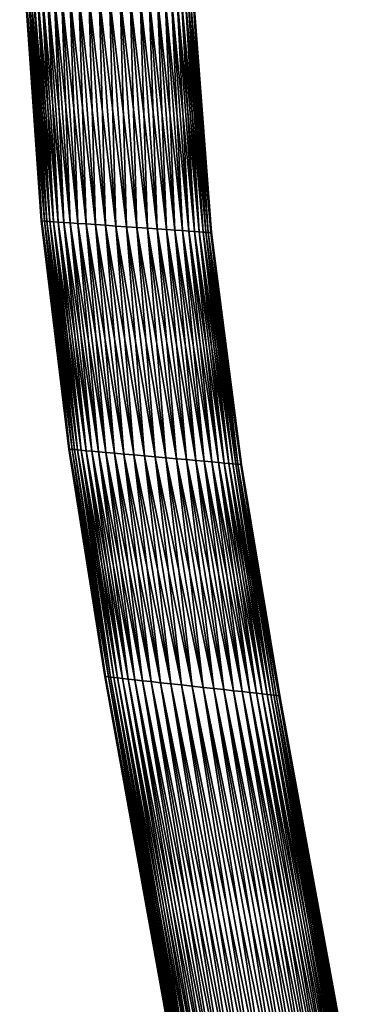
# Model space of a CAD drawing. Header units: centimetres. Extents: x -122 to 379, y -774 to 83.
# Tile 20 of 256: x 338 to 359, y -537 to -477. Entities that reach past the tile are written whole.
import ezdxf

# ---------------------------------------------------------------- set-up
doc = ezdxf.new("R2010")
doc.units = ezdxf.units.CM
doc.layers.get('0').update_dxf_attribs({"true_color": 0x1c1cb1})

msp = doc.modelspace()

# ---------------------------------------------------------------- meshes
at = {"color": 111, "true_color": 0x99e4b8}
mesh = msp.add_polyface(dxfattribs=at)
corners = [(338.457, -475.42, 3.798), (338.085, -463.611, 3.452), (338.412, -475.418, 3.135), (338.616, -475.428, 4.535), (338.249, -463.598, 4.437), (338.126, -463.611, 3.797), (338.106, -463.613, 3.698), (338.75, -475.434, 4.925), (338.356, -463.579, 4.736), (338.283, -463.592, 4.532), (338.927, -475.443, 5.326), (338.508, -463.552, 5.162), (338.483, -463.557, 5.092), (338.421, -463.567, 4.921), (339.765, -475.484, 6.528), (339.092, -463.44, 6.127), (339.431, -475.467, 6.135), (338.959, -463.465, 5.964), (339.153, -475.454, 5.731), (340.156, -475.503, 6.902), (339.585, -463.35, 6.687), (341.66, -475.576, 7.795), (340.793, -463.162, 7.572), (341.109, -475.549, 7.546), (340.251, -463.24, 7.236), (340.605, -475.525, 7.245), (340.108, -463.261, 7.147), (342.252, -475.605, 7.981), (341.585, -463.077, 7.898), (342.029, -464.147, -1.744), (342.872, -475.635, -1.827), (342.252, -475.605, -1.712), (341.896, -464.139, -1.703), (341.66, -475.576, -1.526), (341.173, -464.091, -1.473), (341.109, -475.549, -1.277), (340.466, -464.02, -1.111), (340.605, -475.525, -0.976), (340.22, -463.987, -0.932), (340.156, -475.503, -0.633), (339.814, -463.934, -0.636), (339.765, -475.484, -0.259), (339.222, -463.839, -0.033), (339.431, -475.467, 0.135), (339.099, -463.816, 0.142), (339.153, -475.454, 0.538), (338.761, -463.754, 0.623), (338.927, -475.443, 0.944), (338.603, -463.721, 0.951), (338.75, -475.434, 1.344), (338.457, -475.42, 2.471), (338.179, -463.632, 2.126), (338.616, -475.428, 1.735), (338.292, -463.657, 1.739), (338.398, -463.68, 1.376), (338.089, -463.612, 3.135), (338.094, -463.613, 2.692), (338.127, -463.62, 2.472), (339.581, -489.286, 1.735), (339.421, -489.275, 2.471), (339.375, -489.272, 3.135), (339.421, -489.275, 3.798), (339.581, -489.286, 4.535), (339.716, -489.296, 4.925), (339.896, -489.308, 5.326), (340.123, -489.324, 5.731), (340.404, -489.343, 6.135), (340.742, -489.366, 6.528), (341.138, -489.394, 6.902), (341.591, -489.425, 7.245), (342.1, -489.46, 7.546), (342.1, -489.46, -1.277), (341.591, -489.425, -0.976), (341.138, -489.394, -0.633), (340.742, -489.366, -0.259), (340.404, -489.343, 0.135), (340.123, -489.324, 0.538), (339.896, -489.308, 0.944), (339.716, -489.296, 1.344)]
mesh.append_faces([[corners[k] for k in face] for face in [(0, 1, 2, 0), (3, 4, 0, 3), (0, 4, 5, 0), (0, 5, 6, 0), (7, 8, 3, 7), (3, 8, 9, 3), (3, 9, 4, 3), (10, 11, 12, 10), (10, 12, 7, 10), (7, 12, 13, 7), (7, 13, 8, 7), (14, 15, 16, 14), (16, 17, 18, 16), (19, 20, 14, 19), (21, 22, 23, 21), (23, 24, 25, 23), (25, 26, 19, 25), (27, 28, 21, 27), (29, 30, 31, 29), (32, 31, 33, 32), (34, 33, 35, 34), (36, 35, 37, 36), (38, 37, 39, 38), (40, 39, 41, 40), (42, 41, 43, 42), (44, 43, 45, 44), (46, 45, 47, 46), (48, 47, 49, 48), (50, 51, 52, 50), (52, 51, 53, 52), (52, 53, 54, 52), (2, 55, 56, 2), (2, 56, 50, 2), (50, 56, 57, 50), (50, 57, 51, 50), (52, 58, 50, 52), (50, 59, 2, 50), (2, 60, 0, 2), (0, 61, 3, 0), (3, 62, 7, 3), (7, 63, 10, 7), (10, 64, 18, 10), (18, 65, 16, 18), (16, 66, 14, 16), (14, 67, 19, 14), (19, 68, 25, 19), (25, 69, 23, 25), (23, 70, 21, 23), (35, 71, 37, 35), (37, 72, 39, 37), (39, 73, 41, 39), (41, 74, 43, 41), (43, 75, 45, 43), (45, 76, 47, 45), (47, 77, 49, 47), (54, 49, 52, 54), (52, 49, 78, 52)]], dxfattribs={"vtx3": -1, "color": 111})
mesh = msp.add_polyface(dxfattribs=at)
corners = [(338.457, -475.42, 2.471), (339.581, -489.286, 1.735), (339.421, -489.275, 2.471), (338.412, -475.418, 3.135), (339.375, -489.272, 3.135), (338.457, -475.42, 3.798), (339.421, -489.275, 3.798), (338.616, -475.428, 4.535), (339.581, -489.286, 4.535), (338.75, -475.434, 4.925), (339.716, -489.296, 4.925), (338.927, -475.443, 5.326), (339.896, -489.308, 5.326), (339.153, -475.454, 5.731), (340.123, -489.324, 5.731), (339.431, -475.467, 6.135), (340.404, -489.343, 6.135), (339.765, -475.484, 6.528), (340.742, -489.366, 6.528), (340.156, -475.503, 6.902), (341.138, -489.394, 6.902), (340.605, -475.525, 7.245), (341.591, -489.425, 7.245), (341.109, -475.549, 7.546), (342.1, -489.46, 7.546), (341.66, -475.576, 7.795), (342.658, -489.499, 7.795), (342.252, -475.605, 7.981), (343.255, -489.54, 7.981), (342.872, -475.635, 8.096), (343.882, -489.583, 8.096), (343.506, -475.666, 8.135), (344.522, -489.627, 8.135), (344.14, -475.697, 8.096), (345.163, -489.671, 8.096), (344.76, -475.727, 7.981), (345.789, -489.715, 7.981), (345.351, -475.756, 7.795), (346.387, -489.756, 7.795), (345.903, -475.783, 7.546), (346.945, -489.794, 7.546), (346.406, -475.807, 7.245), (347.453, -489.829, 7.245), (346.855, -475.829, 6.902), (347.907, -489.861, 6.902), (347.247, -475.848, 6.528), (348.303, -489.888, 6.528), (347.581, -475.864, 6.135), (348.64, -489.911, 6.135), (347.859, -475.878, 5.731), (348.921, -489.931, 5.731), (348.085, -475.889, 5.326), (349.149, -489.946, 5.326), (348.262, -475.897, 4.925), (349.329, -489.959, 4.925), (348.396, -475.904, 4.535), (349.464, -489.968, 4.535), (348.555, -475.912, 3.798), (349.624, -489.979, 3.798), (348.6, -475.914, 3.135), (349.67, -489.982, 3.135), (348.555, -475.912, 2.471), (349.624, -489.979, 2.471), (348.396, -475.904, 1.735), (349.464, -489.968, 1.735), (348.262, -475.897, 1.344), (349.329, -489.959, 1.344), (348.085, -475.889, 0.944), (349.149, -489.946, 0.944), (347.859, -475.878, 0.538), (348.921, -489.931, 0.538), (347.581, -475.864, 0.135), (348.64, -489.911, 0.135), (347.247, -475.848, -0.259), (348.303, -489.888, -0.259), (346.855, -475.829, -0.633), (347.907, -489.861, -0.633), (346.406, -475.807, -0.976), (347.453, -489.829, -0.976), (345.903, -475.783, -1.277), (346.945, -489.794, -1.277), (345.351, -475.756, -1.526), (346.387, -489.756, -1.526), (344.76, -475.727, -1.712), (345.789, -489.715, -1.712), (344.14, -475.697, -1.827), (345.163, -489.671, -1.827), (343.506, -475.666, -1.865), (344.522, -489.627, -1.865), (342.872, -475.635, -1.827), (343.882, -489.583, -1.827), (342.252, -475.605, -1.712), (343.255, -489.54, -1.712), (341.66, -475.576, -1.526), (342.658, -489.499, -1.526), (341.109, -475.549, -1.277), (342.1, -489.46, -1.277), (340.605, -475.525, -0.976), (341.591, -489.425, -0.976), (340.156, -475.503, -0.633), (341.138, -489.394, -0.633), (339.765, -475.484, -0.259), (340.742, -489.366, -0.259), (339.431, -475.467, 0.135), (340.404, -489.343, 0.135), (339.153, -475.454, 0.538), (340.123, -489.324, 0.538), (338.927, -475.443, 0.944), (339.896, -489.308, 0.944), (338.75, -475.434, 1.344), (339.716, -489.296, 1.344), (338.616, -475.428, 1.735)]
mesh.append_faces([[corners[k] for k in face] for face in [(0, 1, 2, 0), (3, 2, 4, 3), (5, 4, 6, 5), (7, 6, 8, 7), (9, 8, 10, 9), (11, 10, 12, 11), (13, 12, 14, 13), (15, 14, 16, 15), (17, 16, 18, 17), (19, 18, 20, 19), (21, 20, 22, 21), (23, 22, 24, 23), (25, 24, 26, 25), (25, 26, 27, 25), (27, 28, 29, 27), (29, 30, 31, 29), (31, 32, 33, 31), (33, 34, 35, 33), (35, 36, 37, 35), (37, 38, 39, 37), (39, 40, 41, 39), (41, 42, 43, 41), (43, 44, 45, 43), (45, 46, 47, 45), (47, 48, 49, 47), (49, 50, 51, 49), (51, 52, 53, 51), (53, 54, 55, 53), (55, 56, 57, 55), (57, 58, 59, 57), (59, 60, 61, 59), (61, 62, 63, 61), (63, 64, 65, 63), (65, 66, 67, 65), (67, 68, 69, 67), (69, 70, 71, 69), (71, 72, 73, 71), (73, 74, 75, 73), (75, 76, 77, 75), (77, 78, 79, 77), (79, 80, 81, 79), (81, 82, 83, 81), (83, 84, 85, 83), (85, 86, 87, 85), (87, 88, 89, 87), (89, 90, 91, 89), (91, 92, 93, 91), (93, 92, 94, 93), (93, 94, 95, 93), (95, 94, 96, 95), (97, 96, 98, 97), (99, 98, 100, 99), (101, 100, 102, 101), (103, 102, 104, 103), (105, 104, 106, 105), (107, 106, 108, 107), (109, 108, 110, 109), (111, 110, 1, 111)]], dxfattribs={"vtx3": -1, "color": 111})
mesh = msp.add_polyface(dxfattribs=at)
corners = [(339.581, -489.286, 1.735), (341.255, -503.078, 1.735), (339.421, -489.275, 2.471), (341.092, -503.063, 2.471), (339.375, -489.272, 3.135), (341.046, -503.059, 3.135), (339.421, -489.275, 3.798), (341.092, -503.063, 3.798), (339.581, -489.286, 4.535), (341.255, -503.078, 4.535), (339.716, -489.296, 4.925), (341.392, -503.09, 4.925), (339.896, -489.308, 5.326), (341.573, -503.106, 5.326), (340.123, -489.324, 5.731), (341.804, -503.127, 5.731), (340.404, -489.343, 6.135), (342.089, -503.152, 6.135), (340.742, -489.366, 6.528), (342.43, -503.183, 6.528), (341.138, -489.394, 6.902), (342.831, -503.219, 6.902), (341.591, -489.425, 7.245), (343.29, -503.26, 7.245), (342.1, -489.46, 7.546), (343.805, -503.306, 7.546), (342.658, -489.499, 7.795), (344.37, -503.357, 7.795), (343.255, -489.54, 7.981), (343.255, -489.54, -1.712), (344.975, -503.411, -1.712), (342.658, -489.499, -1.526), (344.37, -503.357, -1.526), (342.1, -489.46, -1.277), (343.805, -503.306, -1.277), (341.591, -489.425, -0.976), (343.29, -503.26, -0.976), (341.138, -489.394, -0.633), (342.831, -503.219, -0.633), (340.742, -489.366, -0.259), (342.43, -503.183, -0.259), (340.404, -489.343, 0.135), (342.089, -503.152, 0.135), (340.123, -489.324, 0.538), (341.804, -503.127, 0.538), (339.896, -489.308, 0.944), (341.573, -503.106, 0.944), (339.716, -489.296, 1.344), (342.252, -475.605, 7.981), (342.872, -475.635, 8.096), (343.882, -489.583, 8.096), (343.506, -475.666, 8.135), (344.522, -489.627, 8.135), (344.14, -475.697, 8.096), (345.163, -489.671, 8.096), (344.76, -475.727, 7.981), (345.789, -489.715, 7.981), (345.351, -475.756, 7.795), (346.387, -489.756, 7.795), (345.903, -475.783, 7.546), (346.945, -489.794, 7.546), (346.406, -475.807, 7.245), (347.453, -489.829, 7.245), (346.855, -475.829, 6.902), (347.907, -489.861, 6.902), (347.247, -475.848, 6.528), (348.303, -489.888, 6.528), (347.581, -475.864, 6.135), (348.64, -489.911, 6.135), (347.859, -475.878, 5.731), (348.921, -489.931, 5.731), (348.085, -475.889, 5.326), (349.149, -489.946, 5.326), (348.262, -475.897, 4.925), (349.329, -489.959, 4.925), (348.396, -475.904, 4.535), (349.464, -489.968, 4.535), (348.555, -475.912, 3.798), (349.624, -489.979, 3.798), (348.6, -475.914, 3.135), (349.67, -489.982, 3.135), (348.555, -475.912, 2.471), (349.624, -489.979, 2.471), (348.396, -475.904, 1.735), (349.464, -489.968, 1.735), (348.262, -475.897, 1.344), (349.329, -489.959, 1.344), (348.085, -475.889, 0.944), (349.149, -489.946, 0.944), (347.859, -475.878, 0.538), (348.921, -489.931, 0.538), (347.581, -475.864, 0.135), (348.64, -489.911, 0.135), (347.247, -475.848, -0.259), (348.303, -489.888, -0.259), (346.855, -475.829, -0.633), (347.907, -489.861, -0.633), (346.406, -475.807, -0.976), (347.453, -489.829, -0.976), (345.903, -475.783, -1.277), (346.945, -489.794, -1.277), (345.351, -475.756, -1.526), (346.387, -489.756, -1.526), (344.76, -475.727, -1.712), (345.789, -489.715, -1.712), (344.14, -475.697, -1.827), (345.163, -489.671, -1.827), (343.506, -475.666, -1.865), (344.522, -489.627, -1.865), (342.872, -475.635, -1.827), (343.882, -489.583, -1.827), (342.252, -475.605, -1.712), (341.392, -503.09, 1.344)]
mesh.append_faces([[corners[k] for k in face] for face in [(0, 1, 2, 0), (2, 3, 4, 2), (4, 5, 6, 4), (6, 7, 8, 6), (8, 9, 10, 8), (10, 11, 12, 10), (12, 13, 14, 12), (14, 15, 16, 14), (16, 17, 18, 16), (18, 19, 20, 18), (20, 21, 22, 20), (22, 23, 24, 22), (24, 25, 26, 24), (26, 27, 28, 26), (29, 30, 31, 29), (31, 32, 33, 31), (33, 34, 35, 33), (35, 36, 37, 35), (37, 38, 39, 37), (39, 40, 41, 39), (41, 42, 43, 41), (43, 44, 45, 43), (45, 46, 47, 45), (48, 26, 28, 48), (49, 28, 50, 49), (51, 50, 52, 51), (53, 52, 54, 53), (55, 54, 56, 55), (57, 56, 58, 57), (59, 58, 60, 59), (61, 60, 62, 61), (63, 62, 64, 63), (65, 64, 66, 65), (67, 66, 68, 67), (69, 68, 70, 69), (71, 70, 72, 71), (73, 72, 74, 73), (75, 74, 76, 75), (77, 76, 78, 77), (79, 78, 80, 79), (81, 80, 82, 81), (83, 82, 84, 83), (85, 84, 86, 85), (87, 86, 88, 87), (89, 88, 90, 89), (91, 90, 92, 91), (93, 92, 94, 93), (95, 94, 96, 95), (97, 96, 98, 97), (99, 98, 100, 99), (101, 100, 102, 101), (103, 102, 104, 103), (105, 104, 106, 105), (107, 106, 108, 107), (109, 108, 110, 109), (111, 110, 29, 111), (0, 47, 112, 0)]], dxfattribs={"vtx3": -1, "color": 111})
mesh = msp.add_polyface(dxfattribs=at)
corners = [(339.421, -489.275, 2.471), (341.255, -503.078, 1.735), (341.092, -503.063, 2.471), (339.375, -489.272, 3.135), (341.046, -503.059, 3.135), (339.421, -489.275, 3.798), (341.092, -503.063, 3.798), (339.581, -489.286, 4.535), (341.255, -503.078, 4.535), (339.716, -489.296, 4.925), (341.392, -503.09, 4.925), (339.896, -489.308, 5.326), (341.573, -503.106, 5.326), (340.123, -489.324, 5.731), (341.804, -503.127, 5.731), (340.404, -489.343, 6.135), (342.089, -503.152, 6.135), (340.742, -489.366, 6.528), (342.43, -503.183, 6.528), (341.138, -489.394, 6.902), (342.831, -503.219, 6.902), (341.591, -489.425, 7.245), (343.29, -503.26, 7.245), (342.1, -489.46, 7.546), (343.805, -503.306, 7.546), (342.658, -489.499, 7.795), (344.37, -503.357, 7.795), (343.255, -489.54, 7.981), (344.975, -503.411, 7.981), (343.882, -489.583, 8.096), (345.609, -503.467, 8.096), (344.522, -489.627, 8.135), (346.258, -503.525, 8.135), (345.163, -489.671, 8.096), (346.907, -503.584, 8.096), (345.789, -489.715, 7.981), (347.541, -503.64, 7.981), (346.387, -489.756, 7.795), (348.146, -503.694, 7.795), (346.945, -489.794, 7.546), (348.711, -503.745, 7.546), (347.453, -489.829, 7.245), (349.226, -503.791, 7.245), (347.907, -489.861, 6.902), (349.685, -503.832, 6.902), (348.303, -489.888, 6.528), (350.086, -503.868, 6.528), (348.64, -489.911, 6.135), (350.428, -503.899, 6.135), (348.921, -489.931, 5.731), (350.712, -503.924, 5.731), (349.149, -489.946, 5.326), (350.943, -503.945, 5.326), (349.329, -489.959, 4.925), (351.124, -503.961, 4.925), (349.464, -489.968, 4.535), (351.261, -503.973, 4.535), (349.624, -489.979, 3.798), (351.424, -503.988, 3.798), (349.67, -489.982, 3.135), (351.47, -503.992, 3.135), (349.624, -489.979, 2.471), (351.424, -503.988, 2.471), (349.464, -489.968, 1.735), (351.261, -503.973, 1.735), (349.329, -489.959, 1.344), (351.124, -503.961, 1.344), (349.149, -489.946, 0.944), (350.943, -503.945, 0.944), (348.921, -489.931, 0.538), (350.712, -503.924, 0.538), (348.64, -489.911, 0.135), (350.428, -503.899, 0.135), (348.303, -489.888, -0.259), (350.086, -503.868, -0.259), (347.907, -489.861, -0.633), (349.685, -503.832, -0.633), (347.453, -489.829, -0.976), (349.226, -503.791, -0.976), (346.945, -489.794, -1.277), (348.711, -503.745, -1.277), (346.387, -489.756, -1.526), (348.146, -503.694, -1.526), (345.789, -489.715, -1.712), (347.541, -503.64, -1.712), (345.163, -489.671, -1.827), (346.907, -503.584, -1.827), (344.522, -489.627, -1.865), (346.258, -503.525, -1.865), (343.882, -489.583, -1.827), (345.609, -503.467, -1.827), (343.255, -489.54, -1.712), (344.975, -503.411, -1.712), (342.658, -489.499, -1.526), (344.37, -503.357, -1.526), (342.1, -489.46, -1.277), (343.805, -503.306, -1.277), (341.591, -489.425, -0.976), (343.29, -503.26, -0.976), (341.138, -489.394, -0.633), (342.831, -503.219, -0.633), (340.742, -489.366, -0.259), (342.43, -503.183, -0.259), (340.404, -489.343, 0.135), (342.089, -503.152, 0.135), (340.123, -489.324, 0.538), (341.804, -503.127, 0.538), (339.896, -489.308, 0.944), (341.573, -503.106, 0.944), (339.716, -489.296, 1.344), (341.392, -503.09, 1.344), (339.581, -489.286, 1.735)]
mesh.append_faces([[corners[k] for k in face] for face in [(0, 1, 2, 0), (3, 2, 4, 3), (5, 4, 6, 5), (7, 6, 8, 7), (9, 8, 10, 9), (11, 10, 12, 11), (13, 12, 14, 13), (15, 14, 16, 15), (17, 16, 18, 17), (19, 18, 20, 19), (21, 20, 22, 21), (23, 22, 24, 23), (25, 24, 26, 25), (27, 26, 28, 27), (27, 28, 29, 27), (29, 30, 31, 29), (31, 32, 33, 31), (33, 34, 35, 33), (35, 36, 37, 35), (37, 38, 39, 37), (39, 40, 41, 39), (41, 42, 43, 41), (43, 44, 45, 43), (45, 46, 47, 45), (47, 48, 49, 47), (49, 50, 51, 49), (51, 52, 53, 51), (53, 54, 55, 53), (55, 56, 57, 55), (57, 58, 59, 57), (59, 60, 61, 59), (61, 62, 63, 61), (63, 64, 65, 63), (65, 66, 67, 65), (67, 68, 69, 67), (69, 70, 71, 69), (71, 72, 73, 71), (73, 74, 75, 73), (75, 76, 77, 75), (77, 78, 79, 77), (79, 80, 81, 79), (81, 82, 83, 81), (83, 84, 85, 83), (85, 86, 87, 85), (87, 88, 89, 87), (89, 90, 91, 89), (91, 90, 92, 91), (93, 92, 94, 93), (95, 94, 96, 95), (97, 96, 98, 97), (99, 98, 100, 99), (101, 100, 102, 101), (103, 102, 104, 103), (105, 104, 106, 105), (107, 106, 108, 107), (109, 108, 110, 109), (111, 110, 1, 111)]], dxfattribs={"vtx3": -1, "color": 111})
mesh = msp.add_polyface(dxfattribs=at)
corners = [(341.573, -503.106, 0.944), (343.574, -516.833, 1.344), (341.392, -503.09, 1.344), (345.609, -503.467, -1.827), (347.845, -517.303, -1.827), (344.975, -503.411, -1.712), (347.203, -517.232, -1.712), (344.37, -503.357, -1.526), (346.59, -517.165, -1.526), (343.805, -503.306, -1.277), (346.018, -517.102, -1.277), (343.29, -503.26, -0.976), (345.497, -517.044, -0.976), (342.831, -503.219, -0.633), (345.032, -516.993, -0.633), (342.43, -503.183, -0.259), (344.626, -516.949, -0.259), (342.089, -503.152, 0.135), (344.28, -516.911, 0.135), (341.804, -503.127, 0.538), (343.991, -516.879, 0.538), (343.882, -489.583, 8.096), (344.975, -503.411, 7.981), (345.609, -503.467, 8.096), (344.522, -489.627, 8.135), (346.258, -503.525, 8.135), (345.163, -489.671, 8.096), (346.907, -503.584, 8.096), (345.789, -489.715, 7.981), (347.541, -503.64, 7.981), (346.387, -489.756, 7.795), (348.146, -503.694, 7.795), (346.945, -489.794, 7.546), (348.711, -503.745, 7.546), (347.453, -489.829, 7.245), (349.226, -503.791, 7.245), (347.907, -489.861, 6.902), (349.685, -503.832, 6.902), (348.303, -489.888, 6.528), (350.086, -503.868, 6.528), (348.64, -489.911, 6.135), (350.428, -503.899, 6.135), (348.921, -489.931, 5.731), (350.712, -503.924, 5.731), (349.149, -489.946, 5.326), (350.943, -503.945, 5.326), (349.329, -489.959, 4.925), (351.124, -503.961, 4.925), (349.464, -489.968, 4.535), (351.261, -503.973, 4.535), (349.624, -489.979, 3.798), (351.424, -503.988, 3.798), (349.67, -489.982, 3.135), (351.47, -503.992, 3.135), (349.624, -489.979, 2.471), (351.424, -503.988, 2.471), (349.464, -489.968, 1.735), (351.261, -503.973, 1.735), (349.329, -489.959, 1.344), (351.124, -503.961, 1.344), (349.149, -489.946, 0.944), (350.943, -503.945, 0.944), (348.921, -489.931, 0.538), (350.712, -503.924, 0.538), (348.64, -489.911, 0.135), (350.428, -503.899, 0.135), (348.303, -489.888, -0.259), (350.086, -503.868, -0.259), (347.907, -489.861, -0.633), (349.685, -503.832, -0.633), (347.453, -489.829, -0.976), (349.226, -503.791, -0.976), (346.945, -489.794, -1.277), (348.711, -503.745, -1.277), (346.387, -489.756, -1.526), (348.146, -503.694, -1.526), (345.789, -489.715, -1.712), (347.541, -503.64, -1.712), (345.163, -489.671, -1.827), (346.907, -503.584, -1.827), (344.522, -489.627, -1.865), (346.258, -503.525, -1.865), (343.882, -489.583, -1.827), (341.255, -503.078, 1.735), (343.435, -516.818, 1.735), (341.092, -503.063, 2.471), (343.271, -516.8, 2.471), (341.046, -503.059, 3.135), (343.224, -516.794, 3.135), (341.092, -503.063, 3.798), (343.271, -516.8, 3.798), (341.255, -503.078, 4.535), (343.435, -516.818, 4.535), (341.392, -503.09, 4.925), (343.574, -516.833, 4.925), (341.573, -503.106, 5.326), (343.758, -516.853, 5.326), (341.804, -503.127, 5.731), (343.991, -516.879, 5.731), (342.089, -503.152, 6.135), (344.28, -516.911, 6.135), (342.43, -503.183, 6.528), (344.626, -516.949, 6.528), (342.831, -503.219, 6.902), (345.032, -516.993, 6.902), (343.29, -503.26, 7.245), (345.497, -517.044, 7.245), (343.805, -503.306, 7.546), (346.018, -517.102, 7.546), (344.37, -503.357, 7.795), (346.59, -517.165, 7.795), (347.203, -517.232, 7.981)]
mesh.append_faces([[corners[k] for k in face] for face in [(0, 1, 2, 0), (3, 4, 5, 3), (5, 6, 7, 5), (7, 8, 9, 7), (9, 10, 11, 9), (11, 12, 13, 11), (13, 14, 15, 13), (15, 16, 17, 15), (17, 18, 19, 17), (19, 20, 0, 19), (21, 22, 23, 21), (24, 23, 25, 24), (26, 25, 27, 26), (28, 27, 29, 28), (30, 29, 31, 30), (32, 31, 33, 32), (34, 33, 35, 34), (36, 35, 37, 36), (38, 37, 39, 38), (40, 39, 41, 40), (42, 41, 43, 42), (44, 43, 45, 44), (46, 45, 47, 46), (48, 47, 49, 48), (50, 49, 51, 50), (52, 51, 53, 52), (54, 53, 55, 54), (56, 55, 57, 56), (58, 57, 59, 58), (60, 59, 61, 60), (62, 61, 63, 62), (64, 63, 65, 64), (66, 65, 67, 66), (68, 67, 69, 68), (70, 69, 71, 70), (72, 71, 73, 72), (74, 73, 75, 74), (76, 75, 77, 76), (78, 77, 79, 78), (80, 79, 81, 80), (82, 81, 3, 82), (83, 2, 84, 83), (83, 84, 85, 83), (85, 86, 87, 85), (87, 88, 89, 87), (89, 90, 91, 89), (91, 92, 93, 91), (93, 94, 95, 93), (95, 96, 97, 95), (97, 98, 99, 97), (99, 100, 101, 99), (101, 102, 103, 101), (103, 104, 105, 103), (105, 106, 107, 105), (107, 108, 109, 107), (109, 110, 22, 109), (22, 111, 23, 22)]], dxfattribs={"vtx3": -1, "color": 111})
mesh = msp.add_polyface(dxfattribs=at)
corners = [(341.392, -503.09, 1.344), (343.574, -516.833, 1.344), (343.435, -516.818, 1.735), (351.261, -503.973, 1.735), (353.429, -517.917, 1.344), (351.124, -503.961, 1.344), (353.245, -517.897, 0.944), (350.943, -503.945, 0.944), (350.712, -503.924, 0.538), (353.012, -517.871, 0.538), (350.428, -503.899, 0.135), (352.724, -517.839, 0.135), (350.086, -503.868, -0.259), (352.378, -517.801, -0.259), (349.685, -503.832, -0.633), (351.972, -517.757, -0.633), (349.226, -503.791, -0.976), (351.507, -517.705, -0.976), (348.711, -503.745, -1.277), (350.985, -517.648, -1.277), (348.146, -503.694, -1.526), (350.413, -517.585, -1.526), (347.541, -503.64, -1.712), (349.801, -517.518, -1.712), (346.907, -503.584, -1.827), (349.159, -517.447, -1.827), (346.258, -503.525, -1.865), (348.502, -517.375, -1.865), (345.609, -503.467, -1.827), (347.845, -517.303, -1.827), (344.975, -503.411, -1.712), (347.203, -517.232, -1.712), (344.37, -503.357, -1.526), (346.59, -517.165, -1.526), (343.805, -503.306, -1.277), (346.018, -517.102, -1.277), (343.29, -503.26, -0.976), (345.497, -517.044, -0.976), (342.831, -503.219, -0.633), (345.032, -516.993, -0.633), (342.43, -503.183, -0.259), (344.626, -516.949, -0.259), (342.089, -503.152, 0.135), (344.28, -516.911, 0.135), (341.804, -503.127, 0.538), (343.991, -516.879, 0.538), (341.573, -503.106, 0.944), (343.758, -516.853, 0.944), (341.092, -503.063, 2.471), (343.271, -516.8, 2.471), (341.046, -503.059, 3.135), (343.224, -516.794, 3.135), (341.092, -503.063, 3.798), (343.271, -516.8, 3.798), (341.255, -503.078, 4.535), (343.435, -516.818, 4.535), (341.392, -503.09, 4.925), (343.574, -516.833, 4.925), (341.573, -503.106, 5.326), (343.758, -516.853, 5.326), (341.804, -503.127, 5.731), (343.991, -516.879, 5.731), (342.089, -503.152, 6.135), (344.28, -516.911, 6.135), (342.43, -503.183, 6.528), (344.626, -516.949, 6.528), (342.831, -503.219, 6.902), (345.032, -516.993, 6.902), (343.29, -503.26, 7.245), (345.497, -517.044, 7.245), (343.805, -503.306, 7.546), (346.018, -517.102, 7.546), (344.37, -503.357, 7.795), (346.59, -517.165, 7.795), (344.975, -503.411, 7.981), (347.203, -517.232, 7.981), (345.609, -503.467, 8.096), (347.845, -517.303, 8.096), (346.258, -503.525, 8.135), (348.502, -517.375, 8.135), (346.907, -503.584, 8.096), (349.159, -517.447, 8.096), (347.541, -503.64, 7.981), (349.801, -517.518, 7.981), (348.146, -503.694, 7.795), (350.413, -517.585, 7.795), (348.711, -503.745, 7.546), (350.985, -517.648, 7.546), (349.226, -503.791, 7.245), (351.507, -517.705, 7.245), (349.685, -503.832, 6.902), (351.972, -517.757, 6.902), (350.086, -503.868, 6.528), (352.378, -517.801, 6.528), (350.428, -503.899, 6.135), (352.724, -517.839, 6.135), (350.712, -503.924, 5.731), (353.012, -517.871, 5.731), (350.943, -503.945, 5.326), (353.245, -517.897, 5.326), (351.124, -503.961, 4.925), (353.429, -517.917, 4.925), (351.261, -503.973, 4.535), (353.568, -517.932, 4.535), (351.424, -503.988, 3.798), (353.732, -517.95, 3.798), (351.47, -503.992, 3.135), (353.779, -517.955, 3.135), (351.424, -503.988, 2.471), (353.732, -517.95, 2.471)]
mesh.append_faces([[corners[k] for k in face] for face in [(0, 1, 2, 0), (3, 4, 5, 3), (5, 6, 7, 5), (7, 6, 8, 7), (8, 9, 10, 8), (10, 11, 12, 10), (12, 13, 14, 12), (14, 15, 16, 14), (16, 17, 18, 16), (18, 19, 20, 18), (20, 21, 22, 20), (22, 23, 24, 22), (24, 25, 26, 24), (26, 27, 28, 26), (28, 27, 29, 28), (30, 29, 31, 30), (32, 31, 33, 32), (34, 33, 35, 34), (36, 35, 37, 36), (38, 37, 39, 38), (40, 39, 41, 40), (42, 41, 43, 42), (44, 43, 45, 44), (46, 45, 47, 46), (46, 47, 1, 46), (48, 2, 49, 48), (50, 49, 51, 50), (52, 51, 53, 52), (54, 53, 55, 54), (56, 55, 57, 56), (58, 57, 59, 58), (60, 59, 61, 60), (62, 61, 63, 62), (64, 63, 65, 64), (66, 65, 67, 66), (68, 67, 69, 68), (70, 69, 71, 70), (72, 71, 73, 72), (74, 73, 75, 74), (76, 75, 77, 76), (76, 77, 78, 76), (78, 77, 79, 78), (78, 79, 80, 78), (80, 81, 82, 80), (82, 83, 84, 82), (84, 85, 86, 84), (86, 87, 88, 86), (88, 89, 90, 88), (90, 91, 92, 90), (92, 93, 94, 92), (94, 95, 96, 94), (96, 97, 98, 96), (98, 99, 100, 98), (100, 101, 102, 100), (102, 103, 104, 102), (104, 105, 106, 104), (106, 107, 108, 106), (108, 109, 3, 108)]], dxfattribs={"vtx3": -1, "color": 111})
mesh = msp.add_polyface(dxfattribs=at)
corners = [(351.124, -503.961, 1.344), (353.429, -517.917, 1.344), (353.245, -517.897, 0.944), (350.712, -503.924, 0.538), (353.012, -517.871, 0.538), (350.428, -503.899, 0.135), (352.724, -517.839, 0.135), (350.086, -503.868, -0.259), (352.378, -517.801, -0.259), (349.685, -503.832, -0.633), (351.972, -517.757, -0.633), (349.226, -503.791, -0.976), (351.507, -517.705, -0.976), (348.711, -503.745, -1.277), (350.985, -517.648, -1.277), (348.146, -503.694, -1.526), (350.413, -517.585, -1.526), (347.541, -503.64, -1.712), (349.801, -517.518, -1.712), (346.907, -503.584, -1.827), (349.159, -517.447, -1.827), (346.258, -503.525, -1.865), (348.502, -517.375, -1.865), (353.514, -545, -1.865), (347.845, -517.303, -1.827), (352.845, -544.899, -1.827), (347.203, -517.232, -1.712), (352.192, -544.8, -1.712), (346.59, -517.165, -1.526), (351.569, -544.706, -1.526), (346.018, -517.102, -1.277), (350.987, -544.618, -1.277), (345.497, -517.044, -0.976), (350.456, -544.537, -0.976), (345.032, -516.993, -0.633), (349.983, -544.465, -0.633), (344.626, -516.949, -0.259), (349.57, -544.403, -0.259), (344.28, -516.911, 0.135), (349.218, -544.35, 0.135), (343.991, -516.879, 0.538), (348.925, -544.305, 0.538), (343.758, -516.853, 0.944), (348.687, -544.269, 0.944), (343.574, -516.833, 1.344), (348.5, -544.241, 1.344), (343.435, -516.818, 1.735), (348.359, -544.22, 1.735), (343.271, -516.8, 2.471), (348.191, -544.194, 2.471), (343.224, -516.794, 3.135), (348.144, -544.187, 3.135), (343.271, -516.8, 3.798), (348.191, -544.194, 3.798), (343.435, -516.818, 4.535), (348.359, -544.22, 4.535), (343.574, -516.833, 4.925), (348.5, -544.241, 4.925), (343.758, -516.853, 5.326), (348.687, -544.269, 5.326), (343.991, -516.879, 5.731), (348.925, -544.305, 5.731), (344.28, -516.911, 6.135), (349.218, -544.35, 6.135), (344.626, -516.949, 6.528), (349.57, -544.403, 6.528), (345.032, -516.993, 6.902), (349.983, -544.465, 6.902), (345.497, -517.044, 7.245), (350.456, -544.537, 7.245), (346.018, -517.102, 7.546), (350.987, -544.618, 7.546), (346.59, -517.165, 7.795), (351.569, -544.706, 7.795), (347.203, -517.232, 7.981), (352.192, -544.8, 7.981), (347.845, -517.303, 8.096), (352.845, -544.899, 8.096), (348.502, -517.375, 8.135), (353.514, -545, 8.135), (349.159, -517.447, 8.096), (346.907, -503.584, 8.096), (347.541, -503.64, 7.981), (349.801, -517.518, 7.981), (348.146, -503.694, 7.795), (350.413, -517.585, 7.795), (348.711, -503.745, 7.546), (350.985, -517.648, 7.546), (349.226, -503.791, 7.245), (351.507, -517.705, 7.245), (349.685, -503.832, 6.902), (351.972, -517.757, 6.902), (350.086, -503.868, 6.528), (352.378, -517.801, 6.528), (350.428, -503.899, 6.135), (352.724, -517.839, 6.135), (350.712, -503.924, 5.731), (353.012, -517.871, 5.731), (350.943, -503.945, 5.326), (353.245, -517.897, 5.326), (351.124, -503.961, 4.925), (353.429, -517.917, 4.925), (351.261, -503.973, 4.535), (353.568, -517.932, 4.535), (351.424, -503.988, 3.798), (353.732, -517.95, 3.798), (351.47, -503.992, 3.135), (353.779, -517.955, 3.135), (351.424, -503.988, 2.471), (353.732, -517.95, 2.471), (351.261, -503.973, 1.735), (353.568, -517.932, 1.735)]
mesh.append_faces([[corners[k] for k in face] for face in [(0, 1, 2, 0), (3, 2, 4, 3), (5, 4, 6, 5), (7, 6, 8, 7), (9, 8, 10, 9), (11, 10, 12, 11), (13, 12, 14, 13), (15, 14, 16, 15), (17, 16, 18, 17), (19, 18, 20, 19), (21, 20, 22, 21), (22, 23, 24, 22), (24, 25, 26, 24), (26, 27, 28, 26), (28, 29, 30, 28), (30, 31, 32, 30), (32, 33, 34, 32), (34, 35, 36, 34), (36, 37, 38, 36), (38, 39, 40, 38), (40, 41, 42, 40), (42, 43, 44, 42), (44, 45, 46, 44), (46, 47, 48, 46), (48, 49, 50, 48), (50, 51, 52, 50), (52, 53, 54, 52), (54, 55, 56, 54), (56, 57, 58, 56), (58, 59, 60, 58), (60, 61, 62, 60), (62, 63, 64, 62), (64, 65, 66, 64), (66, 67, 68, 66), (68, 69, 70, 68), (70, 71, 72, 70), (72, 73, 74, 72), (74, 75, 76, 74), (76, 77, 78, 76), (78, 79, 80, 78), (81, 78, 80, 81), (82, 80, 83, 82), (84, 83, 85, 84), (86, 85, 87, 86), (88, 87, 89, 88), (90, 89, 91, 90), (92, 91, 93, 92), (94, 93, 95, 94), (96, 95, 97, 96), (98, 97, 99, 98), (100, 99, 101, 100), (102, 101, 103, 102), (104, 103, 105, 104), (106, 105, 107, 106), (108, 107, 109, 108), (110, 109, 111, 110), (110, 111, 1, 110)]], dxfattribs={"vtx3": -1, "color": 111})
mesh = msp.add_polyface(dxfattribs=at)
corners = [(353.429, -517.917, 1.344), (358.528, -545.76, 1.344), (353.245, -517.897, 0.944), (358.341, -545.731, 0.944), (353.012, -517.871, 0.538), (358.104, -545.695, 0.538), (352.724, -517.839, 0.135), (357.81, -545.651, 0.135), (352.378, -517.801, -0.259), (357.458, -545.598, -0.259), (351.972, -517.757, -0.633), (357.045, -545.535, -0.633), (351.507, -517.705, -0.976), (356.572, -545.463, -0.976), (350.985, -517.648, -1.277), (356.041, -545.383, -1.277), (350.413, -517.585, -1.526), (355.46, -545.295, -1.526), (349.801, -517.518, -1.712), (354.836, -545.2, -1.712), (349.159, -517.447, -1.827), (354.183, -545.101, -1.827), (348.502, -517.375, -1.865), (353.514, -545, -1.865), (347.845, -517.303, -1.827), (352.845, -544.899, -1.827), (347.203, -517.232, -1.712), (352.192, -544.8, -1.712), (346.59, -517.165, -1.526), (351.569, -544.706, -1.526), (346.018, -517.102, -1.277), (350.987, -544.618, -1.277), (345.497, -517.044, -0.976), (350.456, -544.537, -0.976), (345.032, -516.993, -0.633), (349.983, -544.465, -0.633), (344.626, -516.949, -0.259), (349.57, -544.403, -0.259), (344.28, -516.911, 0.135), (349.218, -544.35, 0.135), (343.991, -516.879, 0.538), (348.925, -544.305, 0.538), (343.758, -516.853, 0.944), (348.687, -544.269, 0.944), (343.574, -516.833, 1.344), (348.5, -544.241, 1.344), (343.435, -516.818, 1.735), (348.359, -544.22, 1.735), (343.271, -516.8, 2.471), (348.191, -544.194, 2.471), (343.224, -516.794, 3.135), (348.144, -544.187, 3.135), (343.271, -516.8, 3.798), (348.191, -544.194, 3.798), (343.435, -516.818, 4.535), (348.359, -544.22, 4.535), (343.574, -516.833, 4.925), (348.5, -544.241, 4.925), (343.758, -516.853, 5.326), (348.687, -544.269, 5.326), (343.991, -516.879, 5.731), (348.925, -544.305, 5.731), (344.28, -516.911, 6.135), (349.218, -544.35, 6.135), (344.626, -516.949, 6.528), (349.57, -544.403, 6.528), (345.032, -516.993, 6.902), (349.983, -544.465, 6.902), (345.497, -517.044, 7.245), (350.456, -544.537, 7.245), (346.018, -517.102, 7.546), (350.987, -544.618, 7.546), (346.59, -517.165, 7.795), (351.569, -544.706, 7.795), (347.203, -517.232, 7.981), (352.192, -544.8, 7.981), (347.845, -517.303, 8.096), (352.845, -544.899, 8.096), (348.502, -517.375, 8.135), (353.514, -545, 8.135), (349.159, -517.447, 8.096), (354.183, -545.101, 8.096), (349.801, -517.518, 7.981), (354.836, -545.2, 7.981), (350.413, -517.585, 7.795), (355.46, -545.295, 7.795), (350.985, -517.648, 7.546), (356.041, -545.383, 7.546), (351.507, -517.705, 7.245), (356.572, -545.463, 7.245), (351.972, -517.757, 6.902), (357.045, -545.535, 6.902), (352.378, -517.801, 6.528), (357.458, -545.598, 6.528), (352.724, -517.839, 6.135), (357.81, -545.651, 6.135), (353.012, -517.871, 5.731), (358.104, -545.695, 5.731), (353.245, -517.897, 5.326), (358.341, -545.731, 5.326), (353.429, -517.917, 4.925), (358.528, -545.76, 4.925), (353.568, -517.932, 4.535), (358.67, -545.781, 4.535), (353.732, -517.95, 3.798), (358.837, -545.806, 3.798), (353.779, -517.955, 3.135), (358.884, -545.814, 3.135), (353.732, -517.95, 2.471), (358.837, -545.806, 2.471), (353.568, -517.932, 1.735), (358.67, -545.781, 1.735)]
mesh.append_faces([[corners[k] for k in face] for face in [(0, 1, 2, 0), (2, 3, 4, 2), (4, 5, 6, 4), (6, 7, 8, 6), (8, 9, 10, 8), (10, 11, 12, 10), (12, 13, 14, 12), (14, 15, 16, 14), (16, 17, 18, 16), (18, 19, 20, 18), (20, 21, 22, 20), (22, 21, 23, 22), (24, 23, 25, 24), (26, 25, 27, 26), (28, 27, 29, 28), (30, 29, 31, 30), (32, 31, 33, 32), (34, 33, 35, 34), (36, 35, 37, 36), (38, 37, 39, 38), (40, 39, 41, 40), (42, 41, 43, 42), (44, 43, 45, 44), (46, 45, 47, 46), (48, 47, 49, 48), (50, 49, 51, 50), (52, 51, 53, 52), (54, 53, 55, 54), (56, 55, 57, 56), (58, 57, 59, 58), (60, 59, 61, 60), (62, 61, 63, 62), (64, 63, 65, 64), (66, 65, 67, 66), (68, 67, 69, 68), (70, 69, 71, 70), (72, 71, 73, 72), (74, 73, 75, 74), (76, 75, 77, 76), (78, 77, 79, 78), (80, 79, 81, 80), (80, 81, 82, 80), (82, 83, 84, 82), (84, 85, 86, 84), (86, 87, 88, 86), (88, 89, 90, 88), (90, 91, 92, 90), (92, 93, 94, 92), (94, 95, 96, 94), (96, 97, 98, 96), (98, 99, 100, 98), (100, 101, 102, 100), (102, 103, 104, 102), (104, 105, 106, 104), (106, 107, 108, 106), (108, 109, 110, 108), (0, 110, 111, 0)]], dxfattribs={"vtx3": -1, "color": 111})
mesh = msp.add_polyface(dxfattribs=at)
corners = [(353.245, -517.897, 0.944), (358.528, -545.76, 1.344), (358.341, -545.731, 0.944), (353.012, -517.871, 0.538), (358.104, -545.695, 0.538), (352.724, -517.839, 0.135), (357.81, -545.651, 0.135), (352.378, -517.801, -0.259), (357.458, -545.598, -0.259), (351.972, -517.757, -0.633), (357.045, -545.535, -0.633), (351.507, -517.705, -0.976), (356.572, -545.463, -0.976), (350.985, -517.648, -1.277), (356.041, -545.383, -1.277), (350.413, -517.585, -1.526), (355.46, -545.295, -1.526), (349.801, -517.518, -1.712), (354.836, -545.2, -1.712), (349.159, -517.447, -1.827), (354.183, -545.101, -1.827), (349.801, -517.518, 7.981), (354.183, -545.101, 8.096), (354.836, -545.2, 7.981), (350.413, -517.585, 7.795), (355.46, -545.295, 7.795), (350.985, -517.648, 7.546), (356.041, -545.383, 7.546), (351.507, -517.705, 7.245), (356.572, -545.463, 7.245), (351.972, -517.757, 6.902), (357.045, -545.535, 6.902), (352.378, -517.801, 6.528), (357.458, -545.598, 6.528), (352.724, -517.839, 6.135), (357.81, -545.651, 6.135), (353.012, -517.871, 5.731), (358.104, -545.695, 5.731), (353.245, -517.897, 5.326), (358.341, -545.731, 5.326), (353.429, -517.917, 4.925), (358.528, -545.76, 4.925), (353.568, -517.932, 4.535), (358.67, -545.781, 4.535), (353.732, -517.95, 3.798), (358.837, -545.806, 3.798), (353.779, -517.955, 3.135), (358.884, -545.814, 3.135), (353.732, -517.95, 2.471), (358.837, -545.806, 2.471), (353.568, -517.932, 1.735), (358.67, -545.781, 1.735), (353.429, -517.917, 1.344), (348.191, -544.194, 3.798), (352.757, -571.628, 3.798), (348.359, -544.22, 4.535), (352.924, -571.661, 4.535), (348.5, -544.241, 4.925), (353.065, -571.688, 4.925), (348.687, -544.269, 5.326), (353.253, -571.724, 5.326), (348.925, -544.305, 5.731), (353.491, -571.77, 5.731), (349.218, -544.35, 6.135), (353.784, -571.827, 6.135), (349.57, -544.403, 6.528), (354.137, -571.895, 6.528), (349.983, -544.465, 6.902), (354.55, -571.975, 6.902), (350.456, -544.537, 7.245), (355.024, -572.067, 7.245), (350.987, -544.618, 7.546), (355.555, -572.17, 7.546), (351.569, -544.706, 7.795), (356.137, -572.283, 7.795), (352.192, -544.8, 7.981), (356.761, -572.404, 7.981), (352.845, -544.899, 8.096), (357.415, -572.53, 8.096), (353.514, -545, 8.135), (358.085, -572.66, 8.135), (358.754, -572.79, 8.096), (358.754, -572.79, -1.827), (353.514, -545, -1.865), (358.085, -572.66, -1.865), (352.845, -544.899, -1.827), (357.415, -572.53, -1.827), (352.192, -544.8, -1.712), (356.761, -572.404, -1.712), (351.569, -544.706, -1.526), (356.137, -572.283, -1.526), (350.987, -544.618, -1.277), (355.555, -572.17, -1.277), (350.456, -544.537, -0.976), (355.024, -572.067, -0.976), (349.983, -544.465, -0.633), (354.55, -571.975, -0.633), (349.57, -544.403, -0.259), (354.137, -571.895, -0.259), (349.218, -544.35, 0.135), (353.784, -571.827, 0.135), (348.925, -544.305, 0.538), (353.491, -571.77, 0.538), (348.687, -544.269, 0.944), (353.253, -571.724, 0.944), (348.5, -544.241, 1.344), (353.065, -571.688, 1.344), (348.359, -544.22, 1.735), (352.924, -571.661, 1.735), (348.191, -544.194, 2.471), (352.757, -571.628, 2.471), (348.144, -544.187, 3.135), (352.709, -571.619, 3.135)]
mesh.append_faces([[corners[k] for k in face] for face in [(0, 1, 2, 0), (3, 2, 4, 3), (5, 4, 6, 5), (7, 6, 8, 7), (9, 8, 10, 9), (11, 10, 12, 11), (13, 12, 14, 13), (15, 14, 16, 15), (17, 16, 18, 17), (19, 18, 20, 19), (21, 22, 23, 21), (24, 23, 25, 24), (26, 25, 27, 26), (28, 27, 29, 28), (30, 29, 31, 30), (32, 31, 33, 32), (34, 33, 35, 34), (36, 35, 37, 36), (38, 37, 39, 38), (40, 39, 41, 40), (42, 41, 43, 42), (44, 43, 45, 44), (46, 45, 47, 46), (48, 47, 49, 48), (50, 49, 51, 50), (52, 51, 1, 52), (53, 54, 55, 53), (55, 56, 57, 55), (57, 58, 59, 57), (59, 60, 61, 59), (61, 62, 63, 61), (63, 64, 65, 63), (65, 66, 67, 65), (67, 68, 69, 67), (69, 70, 71, 69), (71, 72, 73, 71), (73, 74, 75, 73), (75, 76, 77, 75), (77, 78, 79, 77), (79, 80, 22, 79), (22, 81, 23, 22), (20, 82, 83, 20), (83, 84, 85, 83), (85, 86, 87, 85), (87, 88, 89, 87), (89, 90, 91, 89), (91, 92, 93, 91), (93, 94, 95, 93), (95, 96, 97, 95), (97, 98, 99, 97), (99, 100, 101, 99), (101, 102, 103, 101), (103, 104, 105, 103), (105, 106, 107, 105), (107, 108, 109, 107), (109, 110, 111, 109), (111, 112, 53, 111)]], dxfattribs={"vtx3": -1, "color": 111})

doc.saveas('drawing.dxf')
